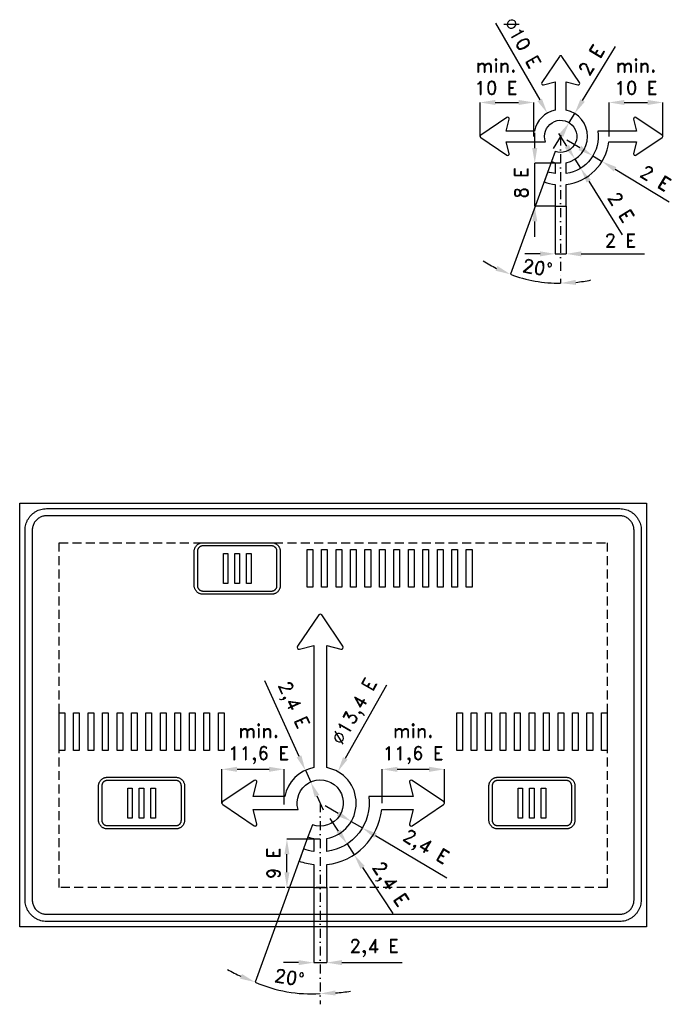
# Model space of a CAD drawing. Header units: millimetres. Extents: x 826 to 4459, y 36 to 5534.
import ezdxf

# ---------------------------------------------------------------- set-up
doc = ezdxf.new("R2010")
doc.units = ezdxf.units.MM
doc.header["$LTSCALE"] = 5
doc.linetypes.add('ČERCHOVANÁX2', pattern=[2, 1, -0.5, 0, -0.5])
doc.linetypes.add('ČÁRKOVANÁX2', pattern=[1.5, 1, -0.5])
doc.layers.add('Kóty', color=2, linetype='Continuous')
doc.layers.add('Značka', color=7, linetype='Continuous')
doc.styles.get("Standard").update_dxf_attribs({"font": 'romand.shx', "height": 75})
doc.dimstyles.get("Standard").update_dxf_attribs({"dimtxt": 75, "dimasz": 85, "dimexe": 0.18, "dimexo": 0.0625, "dimgap": 37.5, "dimtad": 1, "dimdec": 0, "dimzin": 0, "dimdsep": 46, "dimtxsty": 'Standard', "dimcen": 0.09, "dimadec": 0, "dimazin": 0, "dimtfac": 1, "dimtdec": 0, "dimtofl": 0, "dimtmove": 0, "dimatfit": 3, "dimfxl": 1, "dimtolj": 1, "dimtzin": 0, "dimarcsym": 0})

# ---------------------------------------------------------------- blocks, each defined once
blk = doc.blocks.new('*D9')
at = {"layer": 'Defpoints', "color": 0, "transparency": 16777216}
for p in [(3924.6, 5010.5), (3924.6, 5010.5), (3893.3, 4959.3)]:
    blk.add_point(p, dxfattribs=at)
at = {"layer": 'Kóty', "color": 0, "lineweight": -2, "transparency": 16777216}
for p, q in [((3968.9, 5083), (4152.8, 5384.1)), ((3924.6, 5010.4), (3924.7, 5010.4)), ((3893.3, 4959.2), (3893.4, 4959.2)), ((3849, 4886.7), (3804.7, 4814.2))]:
    blk.add_line(p, q, dxfattribs=at)
at = {"layer": 'Kóty', "color": 0, "transparency": 16777216}
for points in [[(3956.8, 5090.4), (3981, 5075.6), (3924.6, 5010.5)], [(3836.9, 4894.1), (3861.1, 4879.3), (3893.3, 4959.3)]]:
    blk.add_solid(points, dxfattribs=at)
at = {"layer": 'Kóty', "color": 0, "transparency": 16777216, "insert": (4019, 5308.9), "char_height": 75, "attachment_point": 5, "rotation": 58.5763}
blk.add_mtext('\\A1;2 E', dxfattribs=at)
blk = doc.blocks.new('*D10')
at = {"layer": 'Defpoints', "color": 0, "transparency": 16777216}
for p in [(4026.1, 4773.9), (4077.5, 4742.9), (4077.5, 4742.9)]:
    blk.add_point(p, dxfattribs=at)
at = {"layer": 'Kóty', "color": 0, "lineweight": -2, "transparency": 16777216}
for p, q in [((3953.4, 4817.9), (3880.6, 4861.8)), ((4026.2, 4774), (4026.2, 4774.1)), ((4077.5, 4742.9), (4077.6, 4743)), ((4150.2, 4699), (4452.3, 4516.5))]:
    blk.add_line(p, q, dxfattribs=at)
at = {"layer": 'Kóty', "color": 0, "transparency": 16777216}
for points in [[(3960.7, 4830), (3946, 4805.7), (4026.1, 4773.9)], [(4157.6, 4711.1), (4142.9, 4686.8), (4077.5, 4742.9)]]:
    blk.add_solid(points, dxfattribs=at)
at = {"layer": 'Kóty', "color": 0, "transparency": 16777216, "insert": (4376.4, 4650), "char_height": 75, "attachment_point": 5, "rotation": 328.8728}
blk.add_mtext('\\A1;2 E', dxfattribs=at)
blk = doc.blocks.new('*D11')
at = {"layer": 'Defpoints', "color": 0, "transparency": 16777216}
for p in [(3926, 4755.4), (3957.9, 4704.5), (3957.9, 4704.5)]:
    blk.add_point(p, dxfattribs=at)
at = {"layer": 'Kóty', "color": 0, "lineweight": -2, "transparency": 16777216}
for p, q in [((3880.9, 4827.4), (3835.7, 4899.4)), ((3926.1, 4755.4), (3926.2, 4755.5)), ((3957.9, 4704.6), (3958, 4704.6)), ((4003, 4632.5), (4190.4, 4333.5))]:
    blk.add_line(p, q, dxfattribs=at)
at = {"layer": 'Kóty', "color": 0, "transparency": 16777216}
for points in [[(3892.9, 4834.9), (3868.9, 4819.9), (3926, 4755.4)], [(4015, 4640), (3991, 4625), (3957.9, 4704.5)]]:
    blk.add_solid(points, dxfattribs=at)
at = {"layer": 'Kóty', "color": 0, "transparency": 16777216, "insert": (4182.8, 4486.8), "char_height": 75, "attachment_point": 5, "rotation": 302.0735}
blk.add_mtext('\\A1;2 E', dxfattribs=at)
blk = doc.blocks.new('*D12')
at = {"layer": 'Defpoints', "color": 0, "transparency": 16777216}
for p in [(3816.3, 4492.5), (3876.4, 4492.5), (3876.4, 4226.5)]:
    blk.add_point(p, dxfattribs=at)
at = {"layer": 'Kóty', "color": 0, "lineweight": -2, "transparency": 16777216}
for p, q in [((3816.3, 4492.4), (3816.3, 4226.3)), ((3876.4, 4492.4), (3876.4, 4226.3)), ((3731.3, 4226.5), (3646.3, 4226.5)), ((3961.4, 4226.5), (4314.2, 4226.5))]:
    blk.add_line(p, q, dxfattribs=at)
at = {"layer": 'Kóty', "color": 0, "transparency": 16777216}
for points in [[(3731.3, 4240.6), (3731.3, 4212.3), (3816.3, 4226.5)], [(3961.4, 4240.6), (3961.4, 4212.3), (3876.4, 4226.5)]]:
    blk.add_solid(points, dxfattribs=at)
at = {"layer": 'Kóty', "color": 0, "transparency": 16777216, "insert": (4180.3, 4301.5), "char_height": 75, "attachment_point": 5}
blk.add_mtext('\\A1;2 E', dxfattribs=at)
blk = doc.blocks.new('*D13')
at = {"layer": 'Defpoints', "color": 0, "transparency": 16777216}
for p in [(3846.4, 4882.4), (3815.6, 4797.9), (3795.1, 4741.5), (3657.4, 4085.1), (3846.4, 4087.8)]:
    blk.add_point(p, dxfattribs=at)
at = {"layer": 'Kóty', "color": 0, "lineweight": -2, "transparency": 16777216}
for p, q in [((3795, 4741.5), (3566, 4112.2)), ((3846.4, 4087.7), (3846.4, 4062.8))]:
    blk.add_line(p, q, dxfattribs=at)
for start, end in [(238.1089, 244.0545), (275.9455, 281.8911)]:
    blk.add_arc((3846.4, 4882.5), 819.5, start, end, dxfattribs=at)
at = {"layer": 'Kóty', "color": 0, "transparency": 16777216}
for points in [[(3493.3, 4158.6), (3482.3, 4132.5), (3566.1, 4112.4)], [(3932, 4053.2), (3930.5, 4081.5), (3846.4, 4063)]]:
    blk.add_solid(points, dxfattribs=at)
at = {"layer": 'Kóty', "color": 0, "transparency": 16777216, "insert": (3717.1, 4149.3), "char_height": 75, "attachment_point": 5, "rotation": 350}
blk.add_mtext('\\A1;20°', dxfattribs=at)
blk = doc.blocks.new('*D14')
at = {"layer": 'Defpoints', "color": 0, "transparency": 16777216}
for p in [(2318, 958.7), (2504, 958.7), (2468, 688.7)]:
    blk.add_point(p, dxfattribs=at)
at = {"layer": 'Kóty', "color": 0, "lineweight": -2, "transparency": 16777216}
for p, q in [((2504, 958.7), (2317.9, 958.7)), ((2318, 773.7), (2318, 873.7)), ((2468, 688.7), (2317.9, 688.7))]:
    blk.add_line(p, q, dxfattribs=at)
at = {"layer": 'Kóty', "color": 0, "transparency": 16777216}
for points in [[(2303.9, 873.7), (2332.2, 873.7), (2318, 958.7)], [(2303.9, 773.7), (2332.2, 773.7), (2318, 688.7)]]:
    blk.add_solid(points, dxfattribs=at)
at = {"layer": 'Kóty', "color": 0, "transparency": 16777216, "insert": (2243, 823.7), "char_height": 75, "attachment_point": 5, "rotation": 90}
blk.add_mtext('\\A1;9 E', dxfattribs=at)
blk = doc.blocks.new('*D15')
at = {"layer": 'Defpoints', "color": 0, "transparency": 16777216}
for p in [(2504, 1158.7), (2459.9, 1038.5), (2435.3, 970.9), (2258.7, 124.5), (2504, 35.9)]:
    blk.add_point(p, dxfattribs=at)
at = {"layer": 'Kóty', "color": 0, "lineweight": -2, "transparency": 16777216}
blk.add_line((2435.3, 970.8), (2140.1, 159.8), dxfattribs=at)
for start, end in [(240.8425, 245.4213), (274.5787, 279.1575)]:
    blk.add_arc((2504, 1159.7), 1063.9, start, end, dxfattribs=at)
at = {"layer": 'Kóty', "color": 0, "transparency": 16777216}
for points in [[(2066.9, 205.3), (2056.1, 179.1), (2140.1, 160)], [(2589.5, 85.1), (2588.4, 113.4), (2504, 95.8)]]:
    blk.add_solid(points, dxfattribs=at)
at = {"layer": 'Kóty', "color": 0, "transparency": 16777216, "insert": (2332.3, 185.8), "char_height": 75, "attachment_point": 5, "rotation": 350}
blk.add_mtext('\\A1;20°', dxfattribs=at)
blk = doc.blocks.new('*D16')
at = {"layer": 'Defpoints', "color": 0, "transparency": 16777216}
for p in [(2677.1, 1057.5), (2739.1, 1020.9), (2739.1, 1020.9)]:
    blk.add_point(p, dxfattribs=at)
at = {"layer": 'Kóty', "color": 0, "lineweight": -2, "transparency": 16777216}
for p, q in [((2603.9, 1100.8), (2530.7, 1144)), ((2677.1, 1057.6), (2677.2, 1057.7)), ((2739.1, 1021), (2739.2, 1021.1)), ((2812.3, 977.7), (3211.4, 742))]:
    blk.add_line(p, q, dxfattribs=at)
at = {"layer": 'Kóty', "color": 0, "transparency": 16777216}
for points in [[(2611.1, 1113), (2596.7, 1088.6), (2677.1, 1057.5)], [(2819.5, 989.9), (2805.1, 965.5), (2739.1, 1020.9)]]:
    blk.add_solid(points, dxfattribs=at)
at = {"layer": 'Kóty', "color": 0, "transparency": 16777216, "insert": (3090.2, 908.9), "char_height": 75, "attachment_point": 5, "rotation": 329.4349}
blk.add_mtext('\\A1;2,4 E', dxfattribs=at)
blk = doc.blocks.new('*D17')
at = {"layer": 'Defpoints', "color": 0, "transparency": 16777216}
for p in [(2420.9, 1342.7), (2420.9, 1342.7), (2450.6, 1277.2)]:
    blk.add_point(p, dxfattribs=at)
at = {"layer": 'Kóty', "color": 0, "lineweight": -2, "transparency": 16777216}
for p, q in [((2385.7, 1420.1), (2193.9, 1842.1)), ((2420.9, 1342.8), (2421, 1342.8)), ((2450.7, 1277.2), (2450.8, 1277.3)), ((2485.8, 1199.8), (2521, 1122.4))]:
    blk.add_line(p, q, dxfattribs=at)
at = {"layer": 'Kóty', "color": 0, "transparency": 16777216}
for points in [[(2398.6, 1426), (2372.8, 1414.3), (2420.9, 1342.7)], [(2498.7, 1205.7), (2472.9, 1193.9), (2450.6, 1277.2)]]:
    blk.add_solid(points, dxfattribs=at)
at = {"layer": 'Kóty', "color": 0, "transparency": 16777216, "insert": (2347, 1703.8), "char_height": 75, "attachment_point": 5, "rotation": 294.4402}
blk.add_mtext('\\A1;2,4 E', dxfattribs=at)

msp = doc.modelspace()

# ---------------------------------------------------------------- linework, layer by layer
at = {"layer": 'Kóty'}
for p, q in [((3483.2, 5514.6), (3729.3, 5086.2)), ((3396.4, 4882.5), (3396.4, 5072)), ((3481.4, 5071.9), (3611.4, 5071.9)), ((3696.4, 4882.5), (3696.4, 5072)), ((4116.4, 4882.5), (4116.4, 5072)), ((4201.4, 5071.9), (4331.4, 5071.9)), ((4416.4, 4882.5), (4416.4, 5072)), ((3701.7, 4817.5), (3701.7, 4902.5)), ((3846.3, 4882.5), (3846.5, 4882.5)), ((3846.4, 4882.4), (3846.4, 4882.6)), ((3846.3, 4732.5), (3701.6, 4732.5)), ((3816.3, 4492.5), (3701.6, 4492.5)), ((3701.7, 4322.5), (3701.7, 4407.5)), ((2874.2, 1818.1), (2643.8, 1409.3)), ((1955.2, 1158), (1955.2, 1348.4)), ((2040.2, 1348.2), (2218.2, 1348.2)), ((2303.2, 1151.3), (2303.2, 1348.4)), ((2849, 1159.8), (2849, 1348.4)), ((2934, 1348.2), (3112, 1348.2)), ((3197, 1159.8), (3197, 1348.4)), ((2503.9, 1159.7), (2504.1, 1159.7)), ((2504, 1159.7), (2504, 1159.8)), ((2606.8, 1002.3), (2559.9, 1073.2)), ((2678.6, 1061.1), (2678.5, 1061)), ((2741.4, 1026), (2741.4, 1025.9)), ((2654.5, 932), (2653.5, 931.3)), ((2694.2, 871.9), (2693.2, 871.2)), ((2740.3, 800.4), (2910, 543.6)), ((2468, 688.7), (2468, 268.6)), ((2540, 688.7), (2540, 268.6)), ((2383, 268.7), (2298, 268.7)), ((2625, 268.7), (2962.3, 268.7))]:
    msp.add_line(p, q, dxfattribs=at)
for points in [[(3893.3, 4959.3), (3924.6, 5010.5)], [(3701.7, 4492.5), (3701.7, 4732.5)], [(3926, 4755.4), (3957.9, 4704.5)], [(4026.1, 4773.9), (4077.5, 4742.9)], [(3816.3, 4226.5), (3876.4, 4226.5)], [(2420.9, 1342.7), (2450.6, 1277.2)], [(2677.1, 1057.5), (2739.1, 1020.9)], [(2653.7, 931.4), (2693.4, 871.3)], [(2468, 268.7), (2540, 268.7)]]:
    msp.add_lwpolyline(points, dxfattribs=at)
for centre, radius, start, end in [((3837, 4829.4), 766.5, 249.301, 270.699), ((2455.6, 884.4), 790.2, 246.4681, 273.4808)]:
    msp.add_arc(centre, radius, start, end, dxfattribs=at)
for points in [[(3481.4, 5086), (3481.4, 5057.7), (3396.4, 5071.9)], [(3611.4, 5086), (3611.4, 5057.7), (3696.4, 5071.9)], [(3741.6, 5093.3), (3717, 5079.2), (3771.6, 5012.5)], [(4201.4, 5086), (4201.4, 5057.7), (4116.4, 5071.9)], [(4331.4, 5086), (4331.4, 5057.7), (4416.4, 5071.9)], [(3687.6, 4817.5), (3715.9, 4817.5), (3701.7, 4732.5)], [(3687.6, 4407.5), (3715.9, 4407.5), (3701.7, 4492.5)], [(2631.4, 1416.2), (2656.1, 1402.3), (2602.2, 1335.1)], [(2040.2, 1362.4), (2040.2, 1334), (1955.2, 1348.2)], [(2218.2, 1362.4), (2218.2, 1334), (2303.2, 1348.2)], [(2934, 1362.4), (2934, 1334), (2849, 1348.2)], [(3112, 1362.4), (3112, 1334), (3197, 1348.2)], [(2618.6, 1010.1), (2595, 994.5), (2653.7, 931.4)], [(2752.1, 808.3), (2728.4, 792.6), (2693.4, 871.3)], [(2383, 282.9), (2383, 254.6), (2468, 268.7)], [(2625, 282.9), (2625, 254.6), (2540, 268.7)]]:
    msp.add_solid(points, dxfattribs=at)
at = {"layer": 'Značka', "color": 5}
for points in [[(3816.4, 4614.1), (3816.4, 4492.5), (3876.4, 4492.5), (3876.4, 4614.1, 0.350397), (4114.7, 4852.5), (4270.6, 4852.5), (4253.8, 4786, 0.689385), (4266.9, 4776.8), (4412.6, 4875.4, 0.530846), (4412.6, 4889.6), (4266.9, 4988.1, 0.689385), (4253.8, 4978.9), (4270.6, 4912.5), (4114.7, 4912.5), (4054.2, 4912.5, -0.414214), (3876.4, 4674.6), (3876.4, 4735.5, 0.816497), (3876.4, 5029.4), (3876.4, 5186.8), (3942.8, 5169.9, 0.689385), (3952, 5183), (3853.5, 5328.7, 0.530846), (3839.3, 5328.7), (3740.7, 5183, 0.689385), (3749.9, 5169.9), (3816.4, 5186.8), (3816.4, 5029.4, 0.300614), (3699.4, 4912.5), (3542.1, 4912.5), (3559, 4978.9, 0.689385), (3545.8, 4988.1), (3400.1, 4889.6, 0.530846), (3400.1, 4875.4), (3545.8, 4776.8, 0.689385), (3559, 4786), (3542.1, 4852.5), (3699.4, 4852.5), (3761.5, 4852.5, -4.461964), (3815.6, 4797.9), (3795.1, 4741.5, 0.036944), (3816.4, 4735.5), (3816.4, 4674.6, -0.051475), (3774.5, 4685.1), (3754, 4628.8, 0.059501), (3816.4, 4614.1)], [(976, 498.7), (975.5, 498.7), (975.1, 498.7, -0.03218), (959.6, 499.8, -0.035443), (944.4, 503, -0.036267), (929.6, 508, -0.034421), (915.7, 515, -0.033721), (902.8, 523.6, -0.034085), (891.2, 533.9, -0.034209), (880.9, 545.5, -0.034229), (872.3, 558.5, -0.034044), (865.3, 572.4, -0.033412), (860.3, 587.1, -0.034127), (857.1, 602.3, -0.036745), (856, 617.8), (856, 618.3), (856, 618.7), (856, 2683.7), (856, 2684.2), (856, 2684.7, -0.03218), (857.1, 2700.2, -0.035443), (860.3, 2715.4, -0.036267), (865.3, 2730.1, -0.034421), (872.3, 2744, -0.033721), (880.9, 2756.9, -0.034085), (891.2, 2768.6, -0.034209), (902.8, 2778.9, -0.034229), (915.7, 2787.5, -0.034044), (929.6, 2794.5, -0.033412), (944.4, 2799.5, -0.034127), (959.6, 2802.7, -0.036745), (975.1, 2803.7), (975.5, 2803.7), (976, 2803.7), (4176, 2803.7), (4176.5, 2803.7), (4177, 2803.7, -0.03218), (4192.5, 2802.7, -0.035443), (4207.7, 2799.5, -0.036267), (4222.4, 2794.5, -0.034421), (4236.3, 2787.5, -0.033721), (4249.2, 2778.9, -0.034085), (4260.9, 2768.6, -0.034209), (4271.2, 2756.9, -0.034229), (4279.8, 2744, -0.034044), (4286.7, 2730.1, -0.033412), (4291.8, 2715.4, -0.034127), (4295, 2700.2, -0.036745), (4296, 2684.7), (4296, 2684.2), (4296, 2683.7), (4296, 618.7), (4296, 618.3), (4296, 617.8, -0.03218), (4294.9, 602.3, -0.035443), (4291.8, 587.1, -0.036267), (4286.8, 572.4, -0.034421), (4279.8, 558.5, -0.033721), (4271.2, 545.5, -0.034085), (4260.9, 533.9, -0.034209), (4249.2, 523.6, -0.034229), (4236.3, 515, -0.034044), (4222.4, 508, -0.033412), (4207.7, 503, -0.034127), (4192.4, 499.8, -0.036745), (4177, 498.7), (4176.5, 498.7), (4176, 498.7), (976, 498.7)], [(976, 538.7), (4176, 538.7), (4176.3, 538.7), (4176.6, 538.7, 0.03218), (4187, 539.5, 0.035443), (4197.1, 541.6, 0.036267), (4206.9, 544.9, 0.034421), (4216.2, 549.6, 0.033721), (4224.8, 555.3, 0.034085), (4232.6, 562.2, 0.034209), (4239.5, 569.9, 0.034229), (4245.2, 578.6, 0.034044), (4249.8, 587.8, 0.033412), (4253.2, 597.6, 0.034127), (4255.3, 607.8, 0.036745), (4256, 618.1), (4256, 618.4), (4256, 618.7), (4256, 2683.7), (4256, 2684.1), (4256, 2684.4, 0.03218), (4255.3, 2694.7, 0.035443), (4253.2, 2704.9, 0.036267), (4249.9, 2714.7, 0.034421), (4245.2, 2723.9, 0.033721), (4239.4, 2732.5, 0.034085), (4232.6, 2740.3, 0.034209), (4224.8, 2747.2, 0.034229), (4216.2, 2752.9, 0.034044), (4206.9, 2757.6, 0.033412), (4197.1, 2760.9, 0.034127), (4187, 2763.1, 0.036745), (4176.6, 2763.7), (4176.3, 2763.7), (4176, 2763.7), (976, 2763.7), (975.7, 2763.7), (975.4, 2763.7, 0.03218), (965.1, 2763, 0.035443), (954.9, 2760.9, 0.036267), (945.1, 2757.6, 0.034421), (935.8, 2752.9, 0.033721), (927.2, 2747.2, 0.034085), (919.5, 2740.3, 0.034209), (912.6, 2732.5, 0.034229), (906.8, 2723.9, 0.034044), (902.2, 2714.7, 0.033412), (898.9, 2704.9, 0.034127), (896.7, 2694.7, 0.036745), (896, 2684.4), (896, 2684.1), (896, 2683.7), (896, 618.7), (896, 618.4), (896, 618.1, 0.03218), (896.7, 607.8, 0.035443), (898.9, 597.6, 0.036267), (902.2, 587.8, 0.034421), (906.8, 578.6, 0.033721), (912.6, 569.9, 0.034085), (919.5, 562.2, 0.034209), (927.2, 555.3, 0.034229), (935.8, 549.6, 0.034044), (945.1, 544.9, 0.033412), (954.9, 541.6, 0.034127), (965.1, 539.4, 0.036745), (975.4, 538.7), (975.7, 538.7), (976, 538.7)], [(1848.6, 2325.7), (1848.4, 2325.7), (1848.2, 2325.7, -0.03218), (1842, 2326.2, -0.035443), (1835.9, 2327.4, -0.036267), (1830, 2329.4, -0.034421), (1824.4, 2332.2, -0.033721), (1819.3, 2335.7, -0.034085), (1814.6, 2339.8, -0.034209), (1810.5, 2344.5, -0.034229), (1807, 2349.6, -0.034044), (1804.3, 2355.2, -0.033412), (1802.3, 2361.1, -0.034127), (1801, 2367.2, -0.036745), (1800.6, 2373.4), (1800.6, 2373.6), (1800.6, 2373.7), (1800.6, 2565.7), (1800.6, 2565.9), (1800.6, 2566.1, -0.03218), (1801, 2572.3, -0.035443), (1802.3, 2578.4, -0.036267), (1804.2, 2584.3, -0.034421), (1807, 2589.9, -0.033721), (1810.5, 2595, -0.034085), (1814.6, 2599.7, -0.034209), (1819.3, 2603.8, -0.034229), (1824.4, 2607.2, -0.034044), (1830, 2610, -0.033412), (1835.9, 2612, -0.034127), (1842, 2613.3, -0.036745), (1848.2, 2613.7), (1848.4, 2613.7), (1848.6, 2613.7), (2232.6, 2613.7), (2232.7, 2613.7), (2232.9, 2613.7, -0.03218), (2239.1, 2613.3, -0.035443), (2245.2, 2612, -0.036267), (2251.1, 2610, -0.034421), (2256.7, 2607.2, -0.033721), (2261.8, 2603.8, -0.034085), (2266.5, 2599.7, -0.034209), (2270.6, 2595, -0.034229), (2274.1, 2589.9, -0.034044), (2276.8, 2584.3, -0.033412), (2278.8, 2578.4, -0.034127), (2280.1, 2572.3, -0.036745), (2280.5, 2566.1), (2280.5, 2565.9), (2280.5, 2565.7), (2280.5, 2373.7), (2280.5, 2373.6), (2280.5, 2373.4, -0.03218), (2280.1, 2367.2, -0.035443), (2278.8, 2361.1, -0.036267), (2276.9, 2355.2, -0.034421), (2274.1, 2349.6, -0.033721), (2270.6, 2344.5, -0.034085), (2266.5, 2339.8, -0.034209), (2261.8, 2335.7, -0.034229), (2256.7, 2332.2, -0.034044), (2251.1, 2329.5, -0.033412), (2245.2, 2327.4, -0.034127), (2239.1, 2326.2, -0.036745), (2232.9, 2325.7), (2232.7, 2325.7), (2232.6, 2325.7), (1848.6, 2325.7)], [(1848.6, 2343.7), (2232.6, 2343.7), (2232.7, 2343.7), (2232.8, 2343.7, 0.03218), (2236.7, 2344, 0.035443), (2240.5, 2344.8, 0.036267), (2244.1, 2346.1, 0.034421), (2247.6, 2347.8, 0.033721), (2250.9, 2350, 0.034085), (2253.8, 2352.5, 0.034209), (2256.3, 2355.4, 0.034229), (2258.5, 2358.7, 0.034044), (2260.2, 2362.1, 0.033412), (2261.5, 2365.8, 0.034127), (2262.3, 2369.6, 0.036745), (2262.5, 2373.5), (2262.5, 2373.6), (2262.5, 2373.7), (2262.5, 2565.7), (2262.5, 2565.9), (2262.5, 2566, 0.03218), (2262.3, 2569.9, 0.035443), (2261.5, 2573.7, 0.036267), (2260.2, 2577.3, 0.034421), (2258.5, 2580.8, 0.033721), (2256.3, 2584, 0.034085), (2253.8, 2587, 0.034209), (2250.9, 2589.5, 0.034229), (2247.6, 2591.7, 0.034044), (2244.1, 2593.4, 0.033412), (2240.5, 2594.7, 0.034127), (2236.7, 2595.5, 0.036745), (2232.8, 2595.7), (2232.7, 2595.7), (2232.6, 2595.7), (1848.6, 2595.7), (1848.4, 2595.7), (1848.3, 2595.7, 0.03218), (1844.4, 2595.5, 0.035443), (1840.6, 2594.7, 0.036267), (1837, 2593.4, 0.034421), (1833.5, 2591.7, 0.033721), (1830.2, 2589.5, 0.034085), (1827.3, 2587, 0.034209), (1824.8, 2584, 0.034229), (1822.6, 2580.8, 0.034044), (1820.9, 2577.3, 0.033412), (1819.6, 2573.7, 0.034127), (1818.8, 2569.8, 0.036745), (1818.6, 2566), (1818.6, 2565.9), (1818.6, 2565.7), (1818.6, 2373.7), (1818.6, 2373.6), (1818.6, 2373.5, 0.03218), (1818.8, 2369.6, 0.035443), (1819.6, 2365.8, 0.036267), (1820.9, 2362.1, 0.034421), (1822.6, 2358.7, 0.033721), (1824.8, 2355.4, 0.034085), (1827.3, 2352.5, 0.034209), (1830.2, 2350, 0.034229), (1833.5, 2347.8, 0.034044), (1837, 2346.1, 0.033412), (1840.6, 2344.8, 0.034127), (1844.4, 2344, 0.036745), (1848.3, 2343.7), (1848.4, 2343.7), (1848.6, 2343.7)], [(1314.5, 1015.7), (1314.3, 1015.7), (1314.1, 1015.7, -0.03218), (1307.9, 1016.2, -0.035443), (1301.8, 1017.4, -0.036267), (1295.9, 1019.4, -0.034421), (1290.4, 1022.2, -0.033721), (1285.2, 1025.7, -0.034085), (1280.5, 1029.8, -0.034209), (1276.4, 1034.5, -0.034229), (1273, 1039.6, -0.034044), (1270.2, 1045.2, -0.033412), (1268.2, 1051.1, -0.034127), (1266.9, 1057.2, -0.036745), (1266.5, 1063.4), (1266.5, 1063.6), (1266.5, 1063.7), (1266.5, 1255.7), (1266.5, 1255.9), (1266.5, 1256.1, -0.03218), (1266.9, 1262.3, -0.035443), (1268.2, 1268.4, -0.036267), (1270.2, 1274.3, -0.034421), (1273, 1279.9, -0.033721), (1276.4, 1285, -0.034085), (1280.5, 1289.7, -0.034209), (1285.2, 1293.8, -0.034229), (1290.4, 1297.2, -0.034044), (1295.9, 1300, -0.033412), (1301.8, 1302, -0.034127), (1307.9, 1303.3, -0.036745), (1314.1, 1303.7), (1314.3, 1303.7), (1314.5, 1303.7), (1698.5, 1303.7), (1698.7, 1303.7), (1698.9, 1303.7, -0.03218), (1705.1, 1303.3, -0.035443), (1711.2, 1302, -0.036267), (1717, 1300, -0.034421), (1722.6, 1297.2, -0.033721), (1727.8, 1293.8, -0.034085), (1732.4, 1289.7, -0.034209), (1736.5, 1285, -0.034229), (1740, 1279.9, -0.034044), (1742.8, 1274.3, -0.033412), (1744.8, 1268.4, -0.034127), (1746.1, 1262.3, -0.036745), (1746.5, 1256.1), (1746.5, 1255.9), (1746.5, 1255.7), (1746.5, 1063.7), (1746.5, 1063.6), (1746.5, 1063.4, -0.03218), (1746.1, 1057.2, -0.035443), (1744.8, 1051.1, -0.036267), (1742.8, 1045.2, -0.034421), (1740, 1039.6, -0.033721), (1736.5, 1034.5, -0.034085), (1732.4, 1029.8, -0.034209), (1727.8, 1025.7, -0.034229), (1722.6, 1022.2, -0.034044), (1717, 1019.5, -0.033412), (1711.2, 1017.4, -0.034127), (1705.1, 1016.2, -0.036745), (1698.9, 1015.7), (1698.7, 1015.7), (1698.5, 1015.7), (1314.5, 1015.7)], [(1314.5, 1033.7), (1698.5, 1033.7), (1698.6, 1033.7), (1698.7, 1033.7, 0.03218), (1702.6, 1034, 0.035443), (1706.4, 1034.8, 0.036267), (1710.1, 1036.1, 0.034421), (1713.6, 1037.8, 0.033721), (1716.8, 1040, 0.034085), (1719.7, 1042.5, 0.034209), (1722.3, 1045.4, 0.034229), (1724.4, 1048.7, 0.034044), (1726.2, 1052.1, 0.033412), (1727.4, 1055.8, 0.034127), (1728.2, 1059.6, 0.036745), (1728.5, 1063.5), (1728.5, 1063.6), (1728.5, 1063.7), (1728.5, 1255.7), (1728.5, 1255.9), (1728.5, 1256, 0.03218), (1728.2, 1259.9, 0.035443), (1727.4, 1263.7, 0.036267), (1726.2, 1267.3, 0.034421), (1724.4, 1270.8, 0.033721), (1722.3, 1274, 0.034085), (1719.7, 1277, 0.034209), (1716.8, 1279.5, 0.034229), (1713.6, 1281.7, 0.034044), (1710.1, 1283.4, 0.033412), (1706.4, 1284.7, 0.034127), (1702.6, 1285.5, 0.036745), (1698.7, 1285.7), (1698.6, 1285.7), (1698.5, 1285.7), (1314.5, 1285.7), (1314.4, 1285.7), (1314.3, 1285.7, 0.03218), (1310.4, 1285.5, 0.035443), (1306.6, 1284.7, 0.036267), (1302.9, 1283.4, 0.034421), (1299.4, 1281.7, 0.033721), (1296.2, 1279.5, 0.034085), (1293.3, 1277, 0.034209), (1290.7, 1274, 0.034229), (1288.5, 1270.8, 0.034044), (1286.8, 1267.3, 0.033412), (1285.6, 1263.7, 0.034127), (1284.7, 1259.8, 0.036745), (1284.5, 1256), (1284.5, 1255.9), (1284.5, 1255.7), (1284.5, 1063.7), (1284.5, 1063.6), (1284.5, 1063.5, 0.03218), (1284.8, 1059.6, 0.035443), (1285.6, 1055.8, 0.036267), (1286.8, 1052.1, 0.034421), (1288.5, 1048.7, 0.033721), (1290.7, 1045.4, 0.034085), (1293.3, 1042.5, 0.034209), (1296.2, 1040, 0.034229), (1299.4, 1037.8, 0.034044), (1302.9, 1036.1, 0.033412), (1306.6, 1034.8, 0.034127), (1310.4, 1034, 0.036745), (1314.3, 1033.7), (1314.4, 1033.7), (1314.5, 1033.7)], [(3494, 1015.7), (3493.8, 1015.7), (3493.6, 1015.7, -0.03218), (3487.4, 1016.2, -0.035443), (3481.3, 1017.4, -0.036267), (3475.4, 1019.4, -0.034421), (3469.9, 1022.2, -0.033721), (3464.7, 1025.7, -0.034085), (3460, 1029.8, -0.034209), (3455.9, 1034.5, -0.034229), (3452.5, 1039.6, -0.034044), (3449.7, 1045.2, -0.033412), (3447.7, 1051.1, -0.034127), (3446.4, 1057.2, -0.036745), (3446, 1063.4), (3446, 1063.6), (3446, 1063.7), (3446, 1255.7), (3446, 1255.9), (3446, 1256.1, -0.03218), (3446.4, 1262.3, -0.035443), (3447.7, 1268.4, -0.036267), (3449.7, 1274.3, -0.034421), (3452.5, 1279.9, -0.033721), (3455.9, 1285, -0.034085), (3460, 1289.7, -0.034209), (3464.7, 1293.8, -0.034229), (3469.9, 1297.2, -0.034044), (3475.4, 1300, -0.033412), (3481.3, 1302, -0.034127), (3487.4, 1303.3, -0.036745), (3493.6, 1303.7), (3493.8, 1303.7), (3494, 1303.7), (3878, 1303.7), (3878.2, 1303.7), (3878.3, 1303.7, -0.03218), (3884.5, 1303.3, -0.035443), (3890.6, 1302, -0.036267), (3896.5, 1300, -0.034421), (3902.1, 1297.2, -0.033721), (3907.2, 1293.8, -0.034085), (3911.9, 1289.7, -0.034209), (3916, 1285, -0.034229), (3919.5, 1279.9, -0.034044), (3922.3, 1274.3, -0.033412), (3924.3, 1268.4, -0.034127), (3925.5, 1262.3, -0.036745), (3926, 1256.1), (3926, 1255.9), (3926, 1255.7), (3926, 1063.7), (3926, 1063.6), (3926, 1063.4, -0.03218), (3925.5, 1057.2, -0.035443), (3924.3, 1051.1, -0.036267), (3922.3, 1045.2, -0.034421), (3919.5, 1039.6, -0.033721), (3916, 1034.5, -0.034085), (3911.9, 1029.8, -0.034209), (3907.2, 1025.7, -0.034229), (3902.1, 1022.2, -0.034044), (3896.5, 1019.5, -0.033412), (3890.6, 1017.4, -0.034127), (3884.5, 1016.2, -0.036745), (3878.3, 1015.7), (3878.2, 1015.7), (3878, 1015.7), (3494, 1015.7)], [(3494, 1033.7), (3878, 1033.7), (3878.1, 1033.7), (3878.2, 1033.7, 0.03218), (3882.1, 1034, 0.035443), (3885.9, 1034.8, 0.036267), (3889.6, 1036.1, 0.034421), (3893, 1037.8, 0.033721), (3896.3, 1040, 0.034085), (3899.2, 1042.5, 0.034209), (3901.8, 1045.4, 0.034229), (3903.9, 1048.7, 0.034044), (3905.6, 1052.1, 0.033412), (3906.9, 1055.8, 0.034127), (3907.7, 1059.6, 0.036745), (3908, 1063.5), (3908, 1063.6), (3908, 1063.7), (3908, 1255.7), (3908, 1255.9), (3908, 1256, 0.03218), (3907.7, 1259.9, 0.035443), (3906.9, 1263.7, 0.036267), (3905.7, 1267.3, 0.034421), (3903.9, 1270.8, 0.033721), (3901.7, 1274, 0.034085), (3899.2, 1277, 0.034209), (3896.3, 1279.5, 0.034229), (3893, 1281.7, 0.034044), (3889.6, 1283.4, 0.033412), (3885.9, 1284.7, 0.034127), (3882.1, 1285.5, 0.036745), (3878.2, 1285.7), (3878.1, 1285.7), (3878, 1285.7), (3494, 1285.7), (3493.8, 1285.7), (3493.7, 1285.7, 0.03218), (3489.9, 1285.5, 0.035443), (3486, 1284.7, 0.036267), (3482.4, 1283.4, 0.034421), (3478.9, 1281.7, 0.033721), (3475.7, 1279.5, 0.034085), (3472.8, 1277, 0.034209), (3470.2, 1274, 0.034229), (3468, 1270.8, 0.034044), (3466.3, 1267.3, 0.033412), (3465, 1263.7, 0.034127), (3464.2, 1259.8, 0.036745), (3464, 1256), (3464, 1255.9), (3464, 1255.7), (3464, 1063.7), (3464, 1063.6), (3464, 1063.5, 0.03218), (3464.2, 1059.6, 0.035443), (3465, 1055.8, 0.036267), (3466.3, 1052.1, 0.034421), (3468, 1048.7, 0.033721), (3470.2, 1045.4, 0.034085), (3472.8, 1042.5, 0.034209), (3475.7, 1040, 0.034229), (3478.9, 1037.8, 0.034044), (3482.4, 1036.1, 0.033412), (3486, 1034.8, 0.034127), (3489.9, 1034, 0.036745), (3493.7, 1033.7), (3493.8, 1033.7), (3494, 1033.7)]]:
    msp.add_lwpolyline(points, format="xyb", dxfattribs=at)
at = {"layer": 'Značka', "color": 4, "linetype": 'ČERCHOVANÁX2', "ltscale": 10}
for points in [[(3846.4, 4882.4), (3846.4, 4087.8)], [(2504, 1158.7), (2504, 35.9)]]:
    msp.add_lwpolyline(points, dxfattribs=at)
at = {"layer": 'Značka', "color": 5}
for points in [[(826, 468.7), (826, 2833.7), (4326, 2833.7), (4326, 468.7), (826, 468.7)], [(1963.2, 2385.8), (1963.2, 2553.7), (1988.6, 2553.7), (1988.6, 2385.8), (1963.2, 2385.8)], [(2027.8, 2385.8), (2027.8, 2553.7), (2053.3, 2553.7), (2053.3, 2385.8), (2027.8, 2385.8)], [(2092.5, 2385.8), (2092.5, 2553.7), (2117.9, 2553.7), (2117.9, 2385.8), (2092.5, 2385.8)], [(2430.6, 2364.8), (2430.6, 2574.7), (2462.4, 2574.7), (2462.4, 2364.8), (2430.6, 2364.8)], [(2511.4, 2364.8), (2511.4, 2574.7), (2543.2, 2574.7), (2543.2, 2364.8), (2511.4, 2364.8)], [(2592.2, 2364.8), (2592.2, 2574.7), (2624, 2574.7), (2624, 2364.8), (2592.2, 2364.8)], [(2673, 2364.8), (2673, 2574.7), (2704.9, 2574.7), (2704.9, 2364.8), (2673, 2364.8)], [(2753.9, 2364.8), (2753.9, 2574.7), (2785.7, 2574.7), (2785.7, 2364.8), (2753.9, 2364.8)], [(2834.7, 2364.8), (2834.7, 2574.7), (2866.5, 2574.7), (2866.5, 2364.8), (2834.7, 2364.8)], [(2915.5, 2364.8), (2915.5, 2574.7), (2947.3, 2574.7), (2947.3, 2364.8), (2915.5, 2364.8)], [(2996.3, 2364.8), (2996.3, 2574.7), (3028.2, 2574.7), (3028.2, 2364.8), (2996.3, 2364.8)], [(3077.2, 2364.8), (3077.2, 2574.7), (3109, 2574.7), (3109, 2364.8), (3077.2, 2364.8)], [(3158, 2364.8), (3158, 2574.7), (3189.8, 2574.7), (3189.8, 2364.8), (3158, 2364.8)], [(3238.8, 2364.8), (3238.8, 2574.7), (3270.7, 2574.7), (3270.7, 2364.8), (3238.8, 2364.8)], [(3319.7, 2364.8), (3319.7, 2574.7), (3351.5, 2574.7), (3351.5, 2364.8), (3319.7, 2364.8)], [(1046, 1453.7), (1046, 1663.7), (1077.8, 1663.7), (1077.8, 1453.7), (1046, 1453.7)], [(1126.8, 1453.7), (1126.8, 1663.7), (1158.7, 1663.7), (1158.7, 1453.7), (1126.8, 1453.7)], [(1207.7, 1453.7), (1207.7, 1663.7), (1239.5, 1663.7), (1239.5, 1453.7), (1207.7, 1453.7)], [(1288.5, 1453.7), (1288.5, 1663.7), (1320.3, 1663.7), (1320.3, 1453.7), (1288.5, 1453.7)], [(1369.3, 1453.7), (1369.3, 1663.7), (1401.2, 1663.7), (1401.2, 1453.7), (1369.3, 1453.7)], [(1450.2, 1453.7), (1450.2, 1663.7), (1482, 1663.7), (1482, 1453.7), (1450.2, 1453.7)], [(1531, 1453.7), (1531, 1663.7), (1562.8, 1663.7), (1562.8, 1453.7), (1531, 1453.7)], [(1611.8, 1453.7), (1611.8, 1663.7), (1643.6, 1663.7), (1643.6, 1453.7), (1611.8, 1453.7)], [(1692.6, 1453.7), (1692.6, 1663.7), (1724.5, 1663.7), (1724.5, 1453.7), (1692.6, 1453.7)], [(1773.5, 1453.7), (1773.5, 1663.7), (1805.3, 1663.7), (1805.3, 1453.7), (1773.5, 1453.7)], [(1854.3, 1453.7), (1854.3, 1663.7), (1886.1, 1663.7), (1886.1, 1453.7), (1854.3, 1453.7)], [(1935.1, 1453.7), (1935.1, 1663.7), (1967, 1663.7), (1967, 1453.7), (1935.1, 1453.7)], [(3265.9, 1453.7), (3265.9, 1663.7), (3297.7, 1663.7), (3297.7, 1453.7), (3265.9, 1453.7)], [(3346.7, 1453.7), (3346.7, 1663.7), (3378.6, 1663.7), (3378.6, 1453.7), (3346.7, 1453.7)], [(3427.6, 1453.7), (3427.6, 1663.7), (3459.4, 1663.7), (3459.4, 1453.7), (3427.6, 1453.7)], [(3508.4, 1453.7), (3508.4, 1663.7), (3540.2, 1663.7), (3540.2, 1453.7), (3508.4, 1453.7)], [(3589.2, 1453.7), (3589.2, 1663.7), (3621.1, 1663.7), (3621.1, 1453.7), (3589.2, 1453.7)], [(3670.1, 1453.7), (3670.1, 1663.7), (3701.9, 1663.7), (3701.9, 1453.7), (3670.1, 1453.7)], [(3750.9, 1453.7), (3750.9, 1663.7), (3782.7, 1663.7), (3782.7, 1453.7), (3750.9, 1453.7)], [(3831.7, 1453.7), (3831.7, 1663.7), (3863.5, 1663.7), (3863.5, 1453.7), (3831.7, 1453.7)], [(3912.5, 1453.7), (3912.5, 1663.7), (3944.4, 1663.7), (3944.4, 1453.7), (3912.5, 1453.7)], [(3993.4, 1453.7), (3993.4, 1663.7), (4025.2, 1663.7), (4025.2, 1453.7), (3993.4, 1453.7)], [(4074.2, 1453.7), (4074.2, 1663.7), (4106, 1663.7), (4106, 1453.7), (4074.2, 1453.7)], [(1429.1, 1075.8), (1429.1, 1243.7), (1454.6, 1243.7), (1454.6, 1075.8), (1429.1, 1075.8)], [(1493.8, 1075.8), (1493.8, 1243.7), (1519.2, 1243.7), (1519.2, 1075.8), (1493.8, 1075.8)], [(1558.4, 1075.8), (1558.4, 1243.7), (1583.9, 1243.7), (1583.9, 1075.8), (1558.4, 1075.8)], [(3608.6, 1075.8), (3608.6, 1243.7), (3634, 1243.7), (3634, 1075.8), (3608.6, 1075.8)], [(3673.2, 1075.8), (3673.2, 1243.7), (3698.7, 1243.7), (3698.7, 1075.8), (3673.2, 1075.8)], [(3737.9, 1075.8), (3737.9, 1243.7), (3763.4, 1243.7), (3763.4, 1075.8), (3737.9, 1075.8)]]:
    msp.add_lwpolyline(points, dxfattribs=at)
at = {"layer": 'Značka', "color": 6, "linetype": 'ČÁRKOVANÁX2', "ltscale": 10}
msp.add_lwpolyline([(1046, 688.7), (1046, 2613.7), (4106, 2613.7), (4106, 688.7)], close=True, dxfattribs=at)
at = {"layer": 'Značka', "color": 5}
msp.add_lwpolyline([(3192.5, 1168.3), (3017.6, 1286.5, 0.689385), (3001.9, 1275.5), (3022.2, 1195.7), (2774.6, 1195.7, -0.414214), (2540, 889.1), (2540, 962, 0.834388), (2540, 1357.5), (2540, 2039.9), (2619.8, 2019.6, 0.689385), (2630.8, 2035.4), (2512.5, 2210.2, 0.530846), (2495.5, 2210.2), (2377.2, 2035.4, 0.689385), (2388.3, 2019.6), (2468, 2039.9), (2468, 1357.5, 0.312254), (2306.3, 1195.7), (2129.9, 1195.7), (2150.1, 1275.5, 0.689385), (2134.4, 1286.5), (1959.5, 1168.3, 0.530846), (1959.5, 1151.2), (2134.4, 1032.9, 0.689385), (2150.1, 1044), (2129.9, 1123.7), (2380.1, 1123.7, -4.18175), (2459.9, 1038.5), (2435.3, 970.9, 0.042273), (2468, 962), (2468, 889.1, -0.054256), (2410.6, 903.2), (2386, 835.5, 0.061208), (2468, 816.6), (2468, 688.7), (2540, 688.7), (2540, 816.6, 0.354221), (2847.1, 1123.7), (3022.2, 1123.7), (3001.9, 1044, 0.689385), (3017.6, 1032.9), (3192.5, 1151.2, 0.530846)], format="xyb", close=True, dxfattribs=at)

# ---------------------------------------------------------------- texts
at = {"layer": 'Kóty', "char_height": 75, "attachment_point": 5}
for s, insert, rotation in [('\\A1;∅10 E', (3632.7, 5404.9), 299.8795), ('\\A1;8 E', (3626.7, 4623.3), 90), ('\\A1;∅13,4 E', (2702.8, 1668.1), 60.7475), ('\\A1;2,4 E', (2887.7, 701.9), 303.4711)]:
    msp.add_mtext(s, dxfattribs=dict(at, insert=insert, rotation=rotation))
for s, insert in [('\\A1;min. \\P10 E', (3485.5, 5216.3)), ('\\A1;min. \\P10 E', (4266.8, 5216.3)), ('\\A1;2,4 E', (2805.6, 350.9))]:
    msp.add_mtext(s, dxfattribs=dict(at, insert=insert))
at = {"layer": 'Kóty', "char_height": 75, "width": 468.444, "attachment_point": 5}
for insert in [(2160.2, 1489.9), (3023, 1489.9)]:
    msp.add_mtext('\\A1;min.\\P11,6 E', dxfattribs=dict(at, insert=insert))

# ---------------------------------------------------------------- dimensions: what is measured, and where the dimension line sits
at = {"layer": 'Kóty'}
for p1, p2, text, picture, middle in [((3893.3, 4959.3), (3924.6, 5010.5), '2 E', '*D9', (4019, 5308.9)), ((3926, 4755.4), (3957.9, 4704.5), '2 E', '*D11', (4182.8, 4486.8)), ((4026.1, 4773.9), (4077.5, 4742.9), '2 E', '*D10', (4376.4, 4650)), ((2450.6, 1277.2), (2420.9, 1342.7), '2,4 E', '*D17', (2347, 1703.8)), ((2677.1, 1057.5), (2739.1, 1020.9), '2,4 E', '*D16', (3090.2, 908.9))]:
    dim = msp.add_aligned_dim(p1=p1, p2=p2, distance=0, text=text, dimstyle='Standard', dxfattribs=at)
    dim.commit()
    dim.dimension.update_dxf_attribs({"geometry": picture, "text_midpoint": middle})
for base, line1, line2, picture, middle in [((3657.4, 4085.1), ((3846.4, 4882.4), (3846.4, 4087.8)), ((3815.6, 4797.9), (3795.1, 4741.5)), '*D13', (3717.1, 4149.3)), ((2258.7, 124.5), ((2504, 1158.7), (2504, 35.9)), ((2459.9, 1038.5), (2435.3, 970.9)), '*D15', (2332.3, 185.8))]:
    dim = msp.add_angular_dim_2l(base=base, line1=line1, line2=line2, dimstyle='Standard', dxfattribs=at)
    dim.commit()
    dim.dimension.update_dxf_attribs({"geometry": picture, "text_midpoint": middle})
dim = msp.add_linear_dim(base=(3876.4, 4226.5), p1=(3816.3, 4492.5), p2=(3876.4, 4492.5), text='2 E', dimstyle='Standard', dxfattribs=at)
dim.commit()
dim.dimension.update_dxf_attribs({"geometry": '*D12', "text_midpoint": (4180.3, 4301.5)})
dim = msp.add_linear_dim(base=(2318, 958.7), p1=(2468, 688.7), p2=(2504, 958.7), angle=90, text='9 E', dimstyle='Standard', dxfattribs=at)
dim.commit()
dim.dimension.update_dxf_attribs({"geometry": '*D14', "text_midpoint": (2243, 823.7)})

doc.saveas('drawing.dxf')
